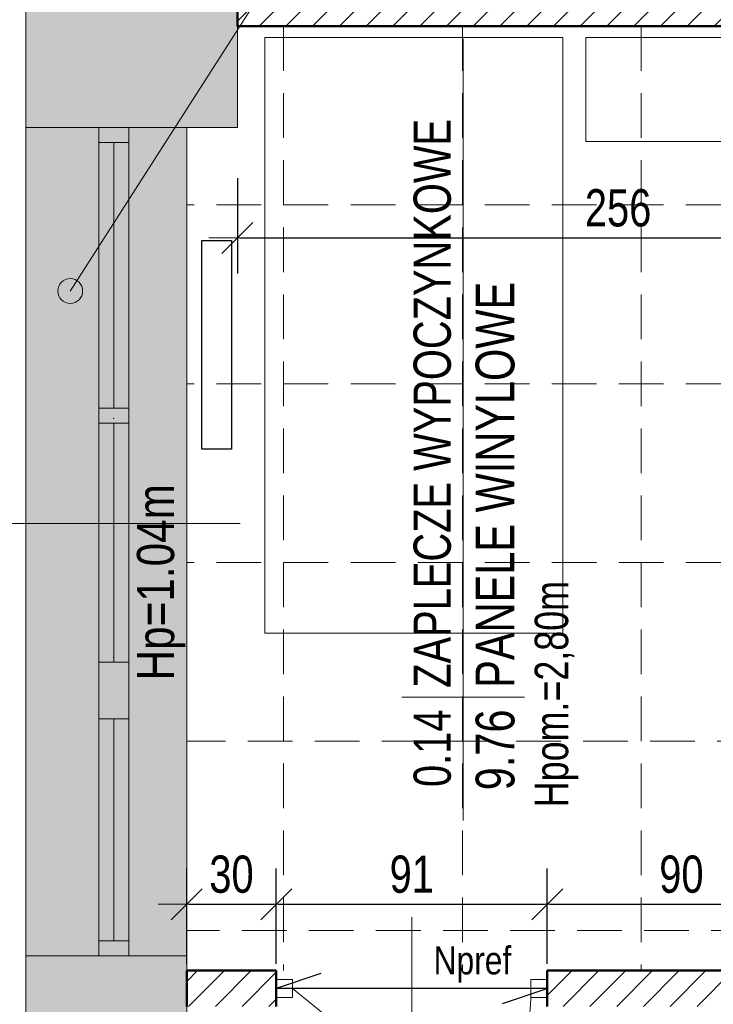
# Model space of a CAD drawing. Header units: millimetres. Extents: x 27490 to 108194, y -40520 to 41185.
# Tile 4 of 65: x 28004 to 28236, y -31823 to -31493. Entities that reach past the tile are written whole.
import ezdxf
from ezdxf.enums import TextEntityAlignment as Align

# ---------------------------------------------------------------- set-up
doc = ezdxf.new("R2010")
doc.units = ezdxf.units.MM
doc.linetypes.add('DASHEDX2', pattern=[1.5, 1, -0.5])
doc.layers.get('0').update_dxf_attribs({"lineweight": 18})
doc.layers.get('Defpoints').update_dxf_attribs({"lineweight": 18})
for name, color, linetype, lineweight in [('BA_met', 7, 'Continuous', 18), ('BA_sym', 7, 'Continuous', 18), ('BA_txs', 2, 'Continuous', 18), ('mm_grzejniki', 30, 'Continuous', 30), ('PG_PRZERYWANE_ŚREDNIE', 1, 'DASHEDX2', 18), ('PG_WIDOKOWE_CIENKIE', 1, 'Continuous', 18), ('PG_WYMIARY', 1, 'Continuous', 18), ('PG_WYPOSAŻENIE', 1, 'Continuous', 18), ('PG_ŚCIANY_DZIAŁOWE', 3, 'Continuous', 18), ('Przekrojowa', 60, 'Continuous', 18), ('WYBURZENIA', 160, 'Continuous', 30), ('WYPOSAŻENIE GARAŻU', 253, 'Continuous', 5)]:
    doc.layers.add(name, color=color, linetype=linetype, lineweight=lineweight)
doc.styles.add('BIKTC', font='bikromsw.shx', dxfattribs={"width": 0.8})
doc.styles.add('BIKTS', font='bikromsw.shx', dxfattribs={"width": 0.85})
doc.styles.add('BIKWYM', font='BIKROMSW.SHX', dxfattribs={"width": 0.8})
doc.styles.add('ROMANS', font='bikromsw.shx', dxfattribs={"width": 0.8})
doc.dimstyles.new('BA_KR_50', dxfattribs={"dimscale": 0.5, "dimtxt": 25, "dimasz": 1.666667, "dimexe": 24, "dimexo": 0, "dimgap": 0, "dimtad": 0, "dimdec": 1, "dimrnd": 0.5, "dimzin": 9, "dimdsep": 46, "dimtxsty": 'BIKWYM', "dimblk": 'WYM-KR', "dimcen": 0, "dimdle": 20, "dimclrd": 256, "dimclre": 256, "dimclrt": 7, "dimadec": 0, "dimazin": 0, "dimtfac": 0.033333, "dimtdec": 1, "dimtmove": 0, "dimatfit": 3, "dimldrblk": 'WYM-KR', "dimfxl": 40, "dimfxlon": 1, "dimtvp": 0.8, "dimtolj": 1, "dimarcsym": 0})
pattern_1 = [(45, (-22681.607, 2584.853), (-4.49012806, 4.49012806), [])]

# ---------------------------------------------------------------- blocks, each defined once
blk = doc.blocks.new('jamb')
blk.add_lwpolyline([(-0.5, -0.5), (-0.5, 0.5), (0.5, 0.5), (0.5, -0.5)], close=True)
blk = doc.blocks.new('A$C6b6b2cc1')
at = {"color": 5, "lineweight": 20}
for p, q in [((17.9, 91), (29.9, 91)), ((17.9, 0), (29.9, 0))]:
    blk.add_line(p, q, dxfattribs=at)
for p, q in [((20.9, 85.5), (20.9, 91)), ((20.9, 91), (26.9, 91)), ((26.9, 91), (26.9, 85.5)), ((26.9, 85.5), (20.9, 85.5))]:
    blk.add_line(p, q)
at = {"color": 0, "extrusion": (0, 0, -1)}
blk.add_line((23.9, 5.5), (75.47, 69.26), dxfattribs=at)
at = {"extrusion": (0, 0, -1)}
blk.add_line((56.49, 45.5), (0, 45.5), dxfattribs=at)
at = {"color": 0, "extrusion": (0, 0, -1)}
blk.add_arc((-23.9, -4.5), 90, 90, 124.9595, dxfattribs=at)
at = {"layer": 'WYPOSAŻENIE GARAŻU', "color": 240, "true_color": 0xed1f24, "xscale": 5.5, "yscale": 5.999999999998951, "zscale": 5.5, "rotation": 90}
blk.add_blockref('jamb', (23.9, 2.75), dxfattribs=at)
blk = doc.blocks.new('WYM-KR')
at = {"color": 7, "linetype": 'ByBlock'}
blk.add_line((6.24, 6.24), (-6.24, -6.24), dxfattribs=at)
at = {"linetype": 'ByBlock'}
blk.add_line((11.52, 0), (-11.52, 0), dxfattribs=at)
blk = doc.blocks.new('*D713')
at = {"layer": 'Defpoints', "color": 0, "transparency": 16777216}
for p in [(28076.74, -31510.8), (28332.24, -31510.8), (28332.24, -31566.02)]:
    blk.add_point(p, dxfattribs=at)
at = {"layer": 'PG_WYMIARY', "lineweight": -2, "transparency": 16777216}
for p, q in [((28076.74, -31546.02), (28076.74, -31578.02)), ((28332.24, -31546.02), (28332.24, -31578.02)), ((28077.57, -31566.02), (28331.41, -31566.02))]:
    blk.add_line(p, q, dxfattribs=at)
at = {"layer": 'PG_WYMIARY', "lineweight": -2, "transparency": 16777216, "xscale": 0.8333333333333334, "yscale": 0.8333333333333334, "zscale": 0.8333333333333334, "rotation": 180}
blk.add_blockref('WYM-KR', (28076.74, -31566.02), dxfattribs=at)
at = {"layer": 'PG_WYMIARY', "lineweight": -2, "transparency": 16777216, "xscale": 0.8333333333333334, "yscale": 0.8333333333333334, "zscale": 0.8333333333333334}
blk.add_blockref('WYM-KR', (28332.24, -31566.02), dxfattribs=at)
at = {"layer": 'PG_WYMIARY', "color": 7, "transparency": 16777216, "insert": (28204.49, -31556.02), "char_height": 12.5, "attachment_point": 5, "style": 'BIKWYM'}
blk.add_mtext('\\A1;256', dxfattribs=at)
blk = doc.blocks.new('bikmet')
blk.add_line((0, 1.65), (0, -1.65))
at = {"style": 'ROMANS', "width": 0.8}
blk.add_attdef('NRPOM', text='', height=1, dxfattribs=at).set_placement((-0.333, 0.333), align=Align.RIGHT)
blk.add_attdef('NWAPOM', (0.25, 0.333), '', height=1, dxfattribs=at)
blk.add_attdef('RAREA', text='', height=1.042, dxfattribs=at).set_placement((-0.333, -0.333), align=Align.TOP_RIGHT)
blk.add_attdef('PODLOGA', text='', height=1.042, dxfattribs=at).set_placement((0.25, -0.333), align=Align.TOP_LEFT)
blk = doc.blocks.new('*D797')
at = {"layer": 'Defpoints', "color": 0, "transparency": 16777216}
for p in [(28089.74, -31789.69), (28059.74, -31811.98), (28089.74, -31811.98)]:
    blk.add_point(p, dxfattribs=at)
at = {"layer": 'PG_WYMIARY', "lineweight": -2, "transparency": 16777216}
for p, q in [((28059.74, -31809.69), (28059.74, -31777.69)), ((28089.74, -31809.69), (28089.74, -31777.69)), ((28060.57, -31789.69), (28088.91, -31789.69))]:
    blk.add_line(p, q, dxfattribs=at)
at = {"layer": 'PG_WYMIARY', "lineweight": -2, "transparency": 16777216, "xscale": 0.8333333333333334, "yscale": 0.8333333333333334, "zscale": 0.8333333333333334, "rotation": 180}
blk.add_blockref('WYM-KR', (28059.74, -31789.69), dxfattribs=at)
at = {"layer": 'PG_WYMIARY', "lineweight": -2, "transparency": 16777216, "xscale": 0.8333333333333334, "yscale": 0.8333333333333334, "zscale": 0.8333333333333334}
blk.add_blockref('WYM-KR', (28089.74, -31789.69), dxfattribs=at)
at = {"layer": 'PG_WYMIARY', "color": 7, "transparency": 16777216, "insert": (28074.74, -31779.69), "char_height": 12.5, "attachment_point": 5, "style": 'BIKWYM'}
blk.add_mtext('\\A1;30', dxfattribs=at)
blk = doc.blocks.new('*D798')
at = {"layer": 'Defpoints', "color": 0, "transparency": 16777216}
for p in [(28180.74, -31789.69), (28089.74, -31811.98), (28180.74, -31811.98)]:
    blk.add_point(p, dxfattribs=at)
at = {"layer": 'PG_WYMIARY', "lineweight": -2, "transparency": 16777216}
for p, q in [((28089.74, -31809.69), (28089.74, -31777.69)), ((28180.74, -31809.69), (28180.74, -31777.69)), ((28090.57, -31789.69), (28179.91, -31789.69))]:
    blk.add_line(p, q, dxfattribs=at)
at = {"layer": 'PG_WYMIARY', "lineweight": -2, "transparency": 16777216, "xscale": 0.8333333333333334, "yscale": 0.8333333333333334, "zscale": 0.8333333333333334, "rotation": 180}
blk.add_blockref('WYM-KR', (28089.74, -31789.69), dxfattribs=at)
at = {"layer": 'PG_WYMIARY', "lineweight": -2, "transparency": 16777216, "xscale": 0.8333333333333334, "yscale": 0.8333333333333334, "zscale": 0.8333333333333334}
blk.add_blockref('WYM-KR', (28180.74, -31789.69), dxfattribs=at)
at = {"layer": 'PG_WYMIARY', "color": 7, "transparency": 16777216, "insert": (28135.24, -31779.69), "char_height": 12.5, "attachment_point": 5, "style": 'BIKWYM'}
blk.add_mtext('\\A1;91', dxfattribs=at)
blk = doc.blocks.new('*D799')
at = {"layer": 'Defpoints', "color": 0, "transparency": 16777216}
for p in [(28270.74, -31789.69), (28180.74, -31811.98), (28270.74, -31811.98)]:
    blk.add_point(p, dxfattribs=at)
at = {"layer": 'PG_WYMIARY', "lineweight": -2, "transparency": 16777216}
for p, q in [((28180.74, -31809.69), (28180.74, -31777.69)), ((28270.74, -31809.69), (28270.74, -31777.69)), ((28181.57, -31789.69), (28269.91, -31789.69))]:
    blk.add_line(p, q, dxfattribs=at)
at = {"layer": 'PG_WYMIARY', "lineweight": -2, "transparency": 16777216, "xscale": 0.8333333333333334, "yscale": 0.8333333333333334, "zscale": 0.8333333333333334, "rotation": 180}
blk.add_blockref('WYM-KR', (28180.74, -31789.69), dxfattribs=at)
at = {"layer": 'PG_WYMIARY', "lineweight": -2, "transparency": 16777216, "xscale": 0.8333333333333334, "yscale": 0.8333333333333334, "zscale": 0.8333333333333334}
blk.add_blockref('WYM-KR', (28270.74, -31789.69), dxfattribs=at)
at = {"layer": 'PG_WYMIARY', "color": 7, "transparency": 16777216, "insert": (28225.74, -31779.69), "char_height": 12.5, "attachment_point": 5, "style": 'BIKWYM'}
blk.add_mtext('\\A1;90', dxfattribs=at)
blk = doc.blocks.new('*D818')
at = {"layer": 'Defpoints', "color": 0, "transparency": 16777216}
for p in [(28076.74, -31482.98), (28261.21, -31482.98), (28076.74, -31494.98)]:
    blk.add_point(p, dxfattribs=at)
at = {"layer": 'PG_WYMIARY', "lineweight": -2, "transparency": 16777216}
for p, q in [((28261.21, -31466.23), (28261.21, -31482.98)), ((28241.21, -31482.98), (28273.21, -31482.98)), ((28261.21, -31494.14), (28261.21, -31483.81)), ((28241.21, -31494.98), (28273.21, -31494.98))]:
    blk.add_line(p, q, dxfattribs=at)
at = {"layer": 'PG_WYMIARY', "lineweight": -2, "transparency": 16777216, "xscale": 0.8333333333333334, "yscale": 0.8333333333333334, "zscale": 0.8333333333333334}
for p, rotation in [((28261.21, -31482.98), 90), ((28261.21, -31494.98), 270)]:
    blk.add_blockref('WYM-KR', p, dxfattribs=dict(at, rotation=rotation))
at = {"layer": 'PG_WYMIARY', "color": 7, "transparency": 16777216, "insert": (28251.21, -31473.38), "char_height": 12.5, "attachment_point": 5, "rotation": 90, "style": 'BIKWYM'}
blk.add_mtext('\\A1;12', dxfattribs=at)
blk = doc.blocks.new('*D737')
at = {"layer": 'Defpoints', "color": 0, "transparency": 16777216}
for p in [(28183.71, -31482.48), (27935.19, -31528.98), (28183.71, -31528.98)]:
    blk.add_point(p, dxfattribs=at)
at = {"layer": 'PG_WYMIARY', "lineweight": -2, "transparency": 16777216}
for p, q in [((27955.19, -31482.48), (27923.19, -31482.48)), ((27935.19, -31483.31), (27935.19, -31528.14)), ((27955.19, -31528.98), (27923.19, -31528.98))]:
    blk.add_line(p, q, dxfattribs=at)
at = {"layer": 'PG_WYMIARY', "lineweight": -2, "transparency": 16777216, "xscale": 0.8333333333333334, "yscale": 0.8333333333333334, "zscale": 0.8333333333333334}
for p, rotation in [((27935.19, -31482.48), 90), ((27935.19, -31528.98), 270)]:
    blk.add_blockref('WYM-KR', p, dxfattribs=dict(at, rotation=rotation))
at = {"layer": 'PG_WYMIARY', "color": 7, "transparency": 16777216, "insert": (27925.19, -31505.73), "char_height": 12.5, "attachment_point": 5, "rotation": 90, "style": 'BIKWYM'}
blk.add_mtext('\\A1;47', dxfattribs=at)
blk = doc.blocks.new('*D738')
at = {"layer": 'Defpoints', "color": 0, "transparency": 16777216}
for p in [(28183.71, -31528.98), (27935.19, -31806.98), (28183.71, -31806.98)]:
    blk.add_point(p, dxfattribs=at)
at = {"layer": 'PG_WYMIARY', "lineweight": -2, "transparency": 16777216}
for p, q in [((27955.19, -31528.98), (27923.19, -31528.98)), ((27935.19, -31529.81), (27935.19, -31806.14)), ((27955.19, -31806.98), (27923.19, -31806.98))]:
    blk.add_line(p, q, dxfattribs=at)
at = {"layer": 'PG_WYMIARY', "lineweight": -2, "transparency": 16777216, "xscale": 0.8333333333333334, "yscale": 0.8333333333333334, "zscale": 0.8333333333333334}
for p, rotation in [((27935.19, -31528.98), 90), ((27935.19, -31806.98), 270)]:
    blk.add_blockref('WYM-KR', p, dxfattribs=dict(at, rotation=rotation))
at = {"layer": 'PG_WYMIARY', "color": 7, "transparency": 16777216, "insert": (27925.19, -31667.98), "char_height": 12.5, "attachment_point": 5, "rotation": 90, "style": 'BIKWYM'}
blk.add_mtext('\\A1;278', dxfattribs=at)
blk = doc.blocks.new('*D739')
at = {"layer": 'Defpoints', "color": 0, "transparency": 16777216}
for p in [(28183.71, -31806.98), (27935.19, -31844.98), (28183.71, -31844.98)]:
    blk.add_point(p, dxfattribs=at)
at = {"layer": 'PG_WYMIARY', "lineweight": -2, "transparency": 16777216}
for p, q in [((27955.19, -31806.98), (27923.19, -31806.98)), ((27935.19, -31807.81), (27935.19, -31844.14)), ((27955.19, -31844.98), (27923.19, -31844.98))]:
    blk.add_line(p, q, dxfattribs=at)
at = {"layer": 'PG_WYMIARY', "lineweight": -2, "transparency": 16777216, "xscale": 0.8333333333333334, "yscale": 0.8333333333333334, "zscale": 0.8333333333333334}
for p, rotation in [((27935.19, -31806.98), 90), ((27935.19, -31844.98), 270)]:
    blk.add_blockref('WYM-KR', p, dxfattribs=dict(at, rotation=rotation))
at = {"layer": 'PG_WYMIARY', "color": 7, "transparency": 16777216, "insert": (27925.19, -31825.98), "char_height": 12.5, "attachment_point": 5, "rotation": 90, "style": 'BIKWYM'}
blk.add_mtext('\\A1;38', dxfattribs=at)
blk = doc.blocks.new('*D742')
at = {"layer": 'Defpoints', "color": 0, "transparency": 16777216}
for p in [(28178.17, -29655.48), (27896.13, -32152.48), (28178.17, -32152.48)]:
    blk.add_point(p, dxfattribs=at)
at = {"layer": 'PG_WYMIARY', "lineweight": -2, "transparency": 16777216}
for p, q in [((27916.13, -29655.48), (27884.13, -29655.48)), ((27896.13, -29656.31), (27896.13, -32151.64)), ((27916.13, -32152.48), (27884.13, -32152.48))]:
    blk.add_line(p, q, dxfattribs=at)
at = {"layer": 'PG_WYMIARY', "lineweight": -2, "transparency": 16777216, "xscale": 0.8333333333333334, "yscale": 0.8333333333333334, "zscale": 0.8333333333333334}
for p, rotation in [((27896.13, -29655.48), 90), ((27896.13, -32152.48), 270)]:
    blk.add_blockref('WYM-KR', p, dxfattribs=dict(at, rotation=rotation))
at = {"layer": 'PG_WYMIARY', "color": 7, "transparency": 16777216, "insert": (27886.13, -30903.98), "char_height": 12.5, "attachment_point": 5, "rotation": 90, "style": 'BIKWYM'}
blk.add_mtext('\\A1;2497', dxfattribs=at)
blk = doc.blocks.new('A$C52335042')
at = {"layer": 'mm_grzejniki', "lineweight": 30}
blk.add_lwpolyline([(-2375, 443.58), (-2375, 513.58), (-2365, 513.58), (-2365, 443.58)], close=True, dxfattribs=at)

msp = doc.modelspace()

# ---------------------------------------------------------------- hatches: boundary and pattern name
at = {"layer": 'PG_WIDOKOWE_CIENKIE', "lineweight": 18}
h = msp.add_hatch(dxfattribs=at)
h.set_pattern_fill('LINE', scale=2, angle=45)
h.set_pattern_definition(pattern_1)
h.paths.add_polyline_path([(28076.74, -31482.98), (28606.24, -31482.98), (28606.24, -31494.98), (28076.74, -31494.98)])
h = msp.add_hatch(dxfattribs=at)
h.set_pattern_fill('LINE', scale=2, angle=45)
h.set_pattern_definition(pattern_1)
h.paths.add_polyline_path([(28089.74, -31811.98), (28059.74, -31811.98), (28059.74, -31823.98), (28089.74, -31823.98)])
h = msp.add_hatch(dxfattribs=at)
h.set_pattern_fill('LINE', scale=2, angle=45)
h.set_pattern_definition(pattern_1)
h.paths.add_polyline_path([(28270.74, -31811.98), (28180.74, -31811.98), (28180.74, -31823.98), (28250.74, -31823.98), (28250.74, -32117.98), (28262.74, -32117.98), (28262.74, -31823.98), (28270.74, -31823.98)])
at = {"layer": 'PG_ŚCIANY_DZIAŁOWE', "true_color": 0x939598, "transparency": 33554610}
h = msp.add_hatch(color=252, dxfattribs=at)
h.dxf.hatch_style = 1
h.paths.add_polyline_path([(28076.74, -31482.48), (28005.74, -31482.48), (28005.74, -31528.98), (28059.74, -31528.98), (28076.74, -31528.98)])
h = msp.add_hatch(color=252, dxfattribs=at)
h.dxf.hatch_style = 1
h.paths.add_polyline_path([(28059.74, -31806.98), (28005.74, -31806.98), (28005.74, -31844.98), (28059.74, -31844.98)])
at = {"layer": 'WYBURZENIA', "lineweight": 18, "true_color": 0x636466, "transparency": 33554674}
h = msp.add_hatch(dxfattribs=at)
h.set_pattern_fill('AR-CONC', color=251, scale=0.031)
h.set_pattern_definition([(50, (-22681.607, 2584.853), (5.64772474, -0.49411165), [0.59055, -6.49605]), (355, (-22681.607, 2584.853), (-1.09254606, 5.9227622), [0.47244, -5.1968581]), (100.451445, (-22681.1365, 2584.812), (4.55517866, 5.4286503), [0.50189027, -5.5207976]), (46.1842, (-22681.607, 2586.428), (8.4034503, -1.3033122), [0.885825, -9.744075]), (96.635558, (-22680.907, 2586.319), (7.3595282, 7.6702099), [0.7528357, -8.2812039]), (351.184151, (-22681.607, 2586.428), (7.3595282, 7.6702099), [0.708659, -7.7952517]), (21, (-22680.82, 2586.0342), (4.70004613, -3.17022114), [0.59055, -6.49605]), (326, (-22680.82, 2586.034), (1.9158629, 5.70982695), [0.47244, -5.19684]), (71.451445, (-22680.428, 2585.77), (6.615909, 2.53960584), [0.50189027, -5.52078807]), (37.5, (-22681.6072, 2584.8531), (0.0957467, 2.621206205), [0, -5.133848, 0, -5.27558, 0, -5.216525]), (7.5, (-22681.6072, 2584.853), (2.07140954, 3.10559782), [0, -3.007868, 0, -5.015738, 0, -1.988185]), (327.5, (-22683.363, 2584.8531), (4.20330845, -0.177591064), [0, -1.9685, 0, -6.14172, 0, -8.14959]), (317.5, (-22684.1505, 2584.853), (4.59200462, 0.78822122), [0, -2.55905, 0, -4.078732, 0, -5.78739])])
h.paths.add_polyline_path([(28005.74, -31528.98), (28059.74, -31528.98), (28059.74, -31806.98), (28005.74, -31806.98)])

# ---------------------------------------------------------------- linework, layer by layer
for p, q in [((28005.74, -31844.98), (28005.74, -29682.48)), ((28111.15, -31442.4), (28020.62, -31583.85)), ((28076.74, -31528.98), (28076.74, -31482.48)), ((28059.74, -31528.98), (28005.74, -31528.98)), ((28030.24, -31806.98), (28030.24, -31528.98)), ((28040.24, -31528.98), (28030.24, -31528.98)), ((28040.24, -31806.98), (28040.24, -31528.98)), ((28076.74, -31528.98), (28059.74, -31528.98)), ((28059.74, -31528.98), (28059.74, -31844.98)), ((28059.74, -31528.98), (28076.74, -31528.98)), ((28040.24, -31533.98), (28030.24, -31533.98)), ((28035.24, -31623.23), (28035.24, -31533.98)), ((28040.24, -31623.23), (28030.24, -31623.23)), ((28040.24, -31628.23), (28030.24, -31628.23)), ((28035.24, -31708.48), (28035.24, -31628.23)), ((28040.24, -31708.48), (28030.24, -31708.48)), ((28059.74, -31730.98), (28059.74, -31722.98)), ((28040.24, -31727.48), (28030.24, -31727.48)), ((28035.24, -31801.98), (28035.24, -31727.48)), ((28040.24, -31801.98), (28030.24, -31801.98)), ((28059.74, -31806.98), (28005.74, -31806.98)), ((28059.74, -31806.98), (28059.74, -31811.98))]:
    msp.add_line(p, q)
msp.add_lwpolyline([(28076.74, -31482.98), (28606.24, -31482.98), (28606.24, -31494.98), (28076.74, -31494.98)], close=True)
at = {"lineweight": 20}
msp.add_circle((28020.62, -31583.85), 4.17, dxfattribs=at)
for p in [(28035.24, -31626.64), (28035.24, -31626.64), (28035.24, -31626.64), (28035.24, -31626.64), (28035.24, -31706.81), (28035.24, -31706.81), (28035.24, -31706.81), (28035.24, -31706.81)]:
    msp.add_point(p)
at = {"layer": 'BA_met', "color": 18, "true_color": 0x000000}
msp.add_line((28152.51, -31761.59), (28152.51, -31499.17), dxfattribs=at)
at = {"layer": 'BA_sym', "color": 18, "true_color": 0x000000}
msp.add_line((28077.7, -31661.89), (27976.67, -31661.89), dxfattribs=at)
at = {"layer": 'PG_PRZERYWANE_ŚREDNIE', "color": 251, "lineweight": 15, "ltscale": 15, "true_color": 0x636466}
for p, q in [((28092.24, -31494.98), (28092.24, -31811.98)), ((28152.24, -31494.98), (28152.24, -31811.98)), ((28212.24, -31494.98), (28212.24, -31811.98)), ((28332.24, -31554.98), (28059.74, -31554.98)), ((28332.24, -31614.98), (28059.74, -31614.98)), ((28332.24, -31674.98), (28059.74, -31674.98)), ((28432.74, -31734.98), (28059.74, -31734.98)), ((28250.74, -31798.48), (28059.74, -31798.48))]:
    msp.add_line(p, q, dxfattribs=at)
at = {"layer": 'PG_WIDOKOWE_CIENKIE', "color": 18, "lineweight": 50, "true_color": 0x000000}
for p, q in [((28076.74, -31482.98), (28076.74, -31494.98)), ((28076.74, -31494.98), (28606.24, -31494.98)), ((28059.74, -31811.98), (28089.74, -31811.98)), ((28059.74, -31811.98), (28059.74, -31823.98)), ((28089.74, -31823.98), (28089.74, -31811.98)), ((28180.74, -31811.98), (28270.74, -31811.98)), ((28180.74, -31823.98), (28180.74, -31811.98))]:
    msp.add_line(p, q, dxfattribs=at)
at = {"layer": 'PG_WYPOSAŻENIE', "color": 251, "true_color": 0x636466}
for p, q in [((28193.64, -31498.71), (28253.64, -31498.71)), ((28193.64, -31533.71), (28193.64, -31498.71)), ((28253.64, -31533.71), (28193.64, -31533.71))]:
    msp.add_line(p, q, dxfattribs=at)
msp.add_lwpolyline([(28185.95, -31698.71), (28085.95, -31698.71), (28085.95, -31498.71), (28185.95, -31498.71)], close=True, dxfattribs=at)
at = {"layer": 'WYBURZENIA', "color": 7}
for p, q in [((28104.74, -31812.98), (28089.74, -31817.98)), ((28180.74, -31817.98), (28089.74, -31817.98)), ((28165.74, -31822.98), (28180.74, -31817.98))]:
    msp.add_line(p, q, dxfattribs=at)

# ---------------------------------------------------------------- block references
at = {"color": 5, "lineweight": 20, "rotation": 270}
msp.add_blockref('A$C6b6b2cc1', (28089.74, -31794.08), dxfattribs=at)
at = {"layer": 'BA_met', "color": 18, "true_color": 0x000000, "xscale": 12.5, "yscale": 12.5, "zscale": 12.5, "rotation": 90}
msp.add_blockref('bikmet', (28152.51, -31720.17), dxfattribs=at).add_auto_attribs({'NRPOM': '0.14', 'NWAPOM': 'ZAPLECZE WYPOCZYNKOWE', 'RAREA': '9.76', 'PODLOGA': 'PANELE WINYLOWE'})
at = {"layer": 'Przekrojowa'}
msp.add_blockref('A$C52335042', (30439.74, -32080.48), dxfattribs=at)

# ---------------------------------------------------------------- texts
at = {"layer": 'BA_txs', "color": 18, "true_color": 0x000000, "style": 'BIKTS', "width": 0.85}
msp.add_text('Hp=1.04m', height=12.5, rotation=90, dxfattribs=at).set_placement((28055.5, -31714.6))
at = {"layer": 'BA_txs', "color": 7, "insert": (28142.57, -31803.88), "char_height": 9.375, "width": 793.7526, "attachment_point": 1, "style": 'BIKTS'}
msp.add_mtext('Npref', dxfattribs=at)
at = {"layer": 'PG_WYPOSAŻENIE', "color": 18, "true_color": 0x000000, "insert": (28176.49, -31757.12), "char_height": 11.25, "attachment_point": 1, "rotation": 90, "style": 'BIKTC'}
msp.add_mtext_dynamic_manual_height_columns('Hpom.=2,80m', width=976.0193, gutter_width=75, heights=[0], dxfattribs=at)

# ---------------------------------------------------------------- dimensions: what is measured, and where the dimension line sits
at = {"layer": 'PG_WYMIARY'}
for base, p1, p2, picture, middle in [((27896.13, -32152.48), (28178.17, -29655.48), (28178.17, -32152.48), '*D742', (27886.13, -30903.98)), ((27935.19164354, -31528.97558061), (28183.71121478, -31482.47558061), (28183.71121478, -31528.97558061), '*D737', (27925.19164354, -31505.72558061)), ((27935.19, -31806.98), (28183.71, -31528.98), (28183.71, -31806.98), '*D738', (27925.19, -31667.98)), ((27935.19, -31844.98), (28183.71, -31806.98), (28183.71, -31844.98), '*D739', (27925.19, -31825.98))]:
    dim = msp.add_linear_dim(base=base, p1=p1, p2=p2, angle=90, dimstyle='BA_KR_50', override={"dimdec": 0, "dimtmove": 1}, dxfattribs=at)
    dim.commit()
    dim.dimension.update_dxf_attribs({"geometry": picture, "text_midpoint": middle})
dim = msp.add_linear_dim(base=(28261.21, -31482.98), p1=(28076.74, -31494.98), p2=(28076.74, -31482.98), angle=90, dimstyle='BA_KR_50', override={"dimdec": 0, "dimtmove": 1}, dxfattribs=at)
dim.commit()
dim.dimension.update_dxf_attribs({"geometry": '*D818', "text_midpoint": (28261.21, -31473.38), "dimtype": 160})
for base, p1, p2, picture, middle in [((28332.24077459, -31566.02028739), (28076.74077459, -31510.79592501), (28332.24077459, -31510.79592501), '*D713', (28204.49077459, -31556.02028739)), ((28089.74, -31789.69), (28059.74, -31811.98), (28089.74, -31811.98), '*D797', (28074.74, -31779.69)), ((28180.74, -31789.69), (28089.74, -31811.98), (28180.74, -31811.98), '*D798', (28135.24, -31779.69)), ((28270.74, -31789.69), (28180.74, -31811.98), (28270.74, -31811.98), '*D799', (28225.74, -31779.69))]:
    dim = msp.add_linear_dim(base=base, p1=p1, p2=p2, dimstyle='BA_KR_50', override={"dimdec": 0, "dimtmove": 1}, dxfattribs=at)
    dim.commit()
    dim.dimension.update_dxf_attribs({"geometry": picture, "text_midpoint": middle})

doc.saveas('drawing.dxf')
